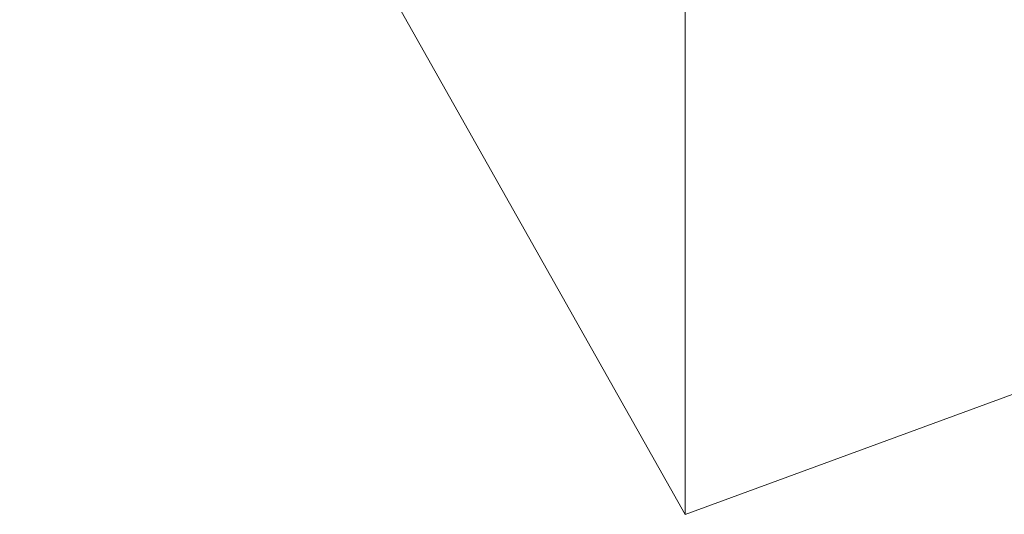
# Model space of a CAD drawing. Header units: millimetres. Extents: x -8337 to 19291, y 9509 to 21675.
# Tile 21 of 163: x -5535 to -4030, y 11196 to 11953. Entities that reach past the tile are written whole.
import ezdxf

# ---------------------------------------------------------------- set-up
doc = ezdxf.new("R2010")
doc.units = ezdxf.units.MM
doc.header["$MEASUREMENT"] = 0
doc.layers.add('Nuevo_08_E_Envans secs', color=7, linetype='Continuous')
doc.layers.add('Nuevo_14_PAV_Soft Light Grey 0554', color=7, linetype='Continuous')
doc.layers.add('Nuevo_08_E_Envans secs_Pluma_Nº__47', color=7, linetype='Continuous', lineweight=20)
doc.layers.add('Nuevo_14_PAV_Soft Light Grey 0554_Pluma_Nº__89', color=7, linetype='Continuous', lineweight=5)

# ---------------------------------------------------------------- blocks, each defined once
blk = doc.blocks.new('Elem Sección_66_1')
at = {"layer": 'Nuevo_08_E_Envans secs_Pluma_Nº__47', "color": 7, "linetype": 'Continuous', "lineweight": 20}
for p, q in [((-5536.3, 13001.2), (-4517.9, 11196.2)), ((-4517.9, 11196.2), (-4517.9, 11969.5))]:
    blk.add_line(p, q, dxfattribs=at)
blk = doc.blocks.new('Elem Sección_153_1')
at = {"layer": 'Nuevo_14_PAV_Soft Light Grey 0554_Pluma_Nº__89', "color": 7, "linetype": 'Continuous', "lineweight": 5}
blk.add_line((4261.4, 14414), (-4517.9, 11196.2), dxfattribs=at)

msp = doc.modelspace()

# ---------------------------------------------------------------- block references
at = {"layer": 'Nuevo_08_E_Envans secs', "lineweight": 0}
msp.add_blockref('Elem Sección_66_1', (0, 0), dxfattribs=at)

# ---------------------------------------------------------------- next in the draw order: block references
at = {"layer": 'Nuevo_14_PAV_Soft Light Grey 0554', "lineweight": 0}
msp.add_blockref('Elem Sección_153_1', (0, 0), dxfattribs=at)

doc.saveas('drawing.dxf')
